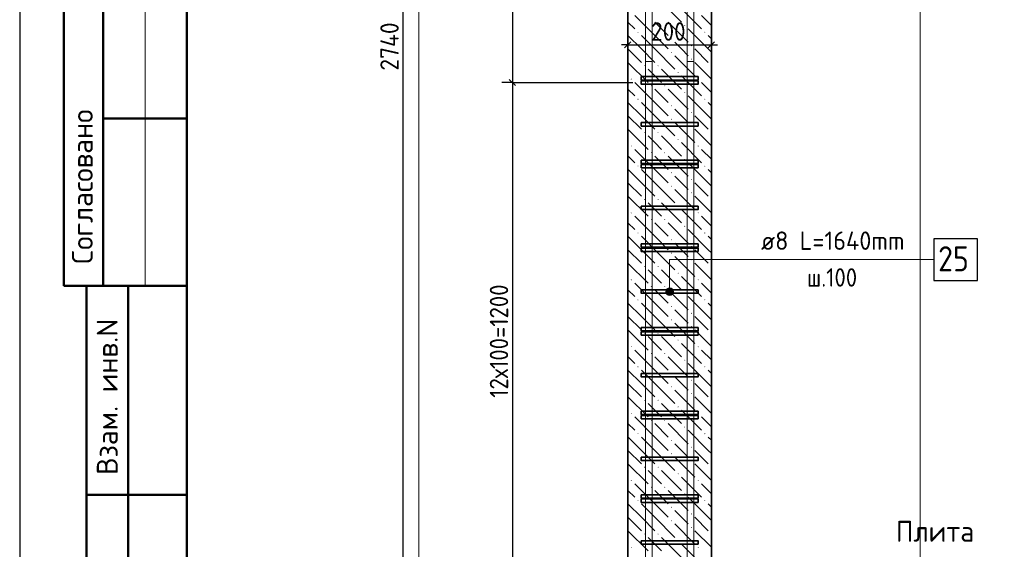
# Model space of a CAD drawing. Header units: millimetres. Extents: x 0 to 42000, y 0 to 29700.
# Tile 2 of 18: x 0 to 11784, y 5848 to 12181. Entities that reach past the tile are written whole.
import ezdxf

# ---------------------------------------------------------------- set-up
doc = ezdxf.new("R2010")
doc.units = ezdxf.units.MM
doc.linetypes.add('______2', pattern=[270, 200, -70])
for name, color, linetype, lineweight in [('S1 Продольная арматура', 7, 'Continuous', 35), ('Standard', 7, 'Continuous', 25), ('Выпуски арматуры Г-обр.', 52, 'Continuous', 25), ('ЖБ Пилон', 7, 'Continuous', 35), ('Затяжка', 52, 'Continuous', 25), ('Позиционная метка диаметр_ шаг', 7, 'Continuous', 13), ('Позиционная метка линия выноска', 7, 'Continuous', 13)]:
    doc.layers.add(name, color=color, linetype=linetype, lineweight=lineweight)
doc.layers.add('Хомут', color=7, linetype='Continuous', lineweight=25, true_color=0x6e3c1e)
doc.styles.add('ISOCPEUR', font='txt')

msp = doc.modelspace()

# ---------------------------------------------------------------- hatches: boundary and pattern name
at = {"layer": 'ЖБ Пилон', "linetype": 'Continuous', "lineweight": 18, "transparency": 33554687}
for points in [[(7393, 12031), (7400, 12037), (7406, 12031), (7400, 12024)], [(7953, 12111), (7960, 12117), (7966, 12111), (7960, 12104)], [(8193, 12031), (8200, 12037), (8206, 12031), (8200, 12024)], [(7793, 11951), (7800, 11957), (7806, 11951), (7800, 11944)], [(7793, 11791), (7800, 11797), (7806, 11791), (7800, 11784)], [(8033, 11871), (8040, 11877), (8046, 11871), (8040, 11864)], [(8033, 11711), (8040, 11717), (8046, 11711), (8040, 11704)], [(7473, 11631), (7480, 11637), (7486, 11631), (7480, 11624)], [(7633, 11631), (7640, 11637), (7646, 11631), (7640, 11624)], [(7873, 11551), (7880, 11557), (7886, 11551), (7880, 11544)], [(8273, 11631), (8278, 11635), (8278, 11626)], [(7313, 11471), (7320, 11477), (7326, 11471), (7320, 11464)], [(8113, 11471), (8120, 11477), (8126, 11471), (8120, 11464)], [(7553, 11391), (7560, 11397), (7566, 11391), (7560, 11384)], [(7713, 11391), (7720, 11397), (7726, 11391), (7720, 11384)], [(7953, 11311), (7960, 11317), (7966, 11311), (7960, 11304)], [(7393, 11231), (7400, 11237), (7406, 11231), (7400, 11224)], [(8193, 11231), (8200, 11237), (8206, 11231), (8200, 11224)], [(7793, 11151), (7800, 11157), (7806, 11151), (7800, 11144)], [(8033, 11071), (8040, 11077), (8046, 11071), (8040, 11064)], [(7793, 10991), (7800, 10997), (7806, 10991), (7800, 10984)], [(8033, 10911), (8040, 10917), (8046, 10911), (8040, 10904)], [(7473, 10831), (7480, 10837), (7486, 10831), (7480, 10824)], [(7633, 10831), (7640, 10837), (7646, 10831), (7640, 10824)], [(7873, 10751), (7880, 10757), (7886, 10751), (7880, 10744)], [(8273, 10831), (8278, 10835), (8278, 10826)], [(7313, 10671), (7320, 10677), (7326, 10671), (7320, 10664)], [(8113, 10671), (8120, 10677), (8126, 10671), (8120, 10664)], [(7553, 10591), (7560, 10597), (7566, 10591), (7560, 10584)], [(7713, 10591), (7720, 10597), (7726, 10591), (7720, 10584)], [(7953, 10511), (7960, 10517), (7966, 10511), (7960, 10504)], [(7393, 10431), (7400, 10437), (7406, 10431), (7400, 10424)], [(8193, 10431), (8200, 10437), (8206, 10431), (8200, 10424)], [(7793, 10351), (7800, 10357), (7806, 10351), (7800, 10344)], [(8033, 10271), (8040, 10277), (8046, 10271), (8040, 10264)], [(7793, 10191), (7800, 10197), (7806, 10191), (7800, 10184)], [(7473, 10031), (7480, 10037), (7486, 10031), (7480, 10024)], [(7633, 10031), (7640, 10037), (7646, 10031), (7640, 10024)], [(8033, 10111), (8040, 10117), (8046, 10111), (8040, 10104)], [(8273, 10031), (8278, 10035), (8278, 10026)], [(7873, 9951), (7880, 9957), (7886, 9951), (7880, 9944)], [(7313, 9871), (7320, 9877), (7326, 9871), (7320, 9864)], [(7553, 9791), (7560, 9797), (7566, 9791), (7560, 9784)], [(7713, 9791), (7720, 9797), (7726, 9791), (7720, 9784)], [(8113, 9871), (8120, 9877), (8126, 9871), (8120, 9864)], [(7953, 9711), (7960, 9717), (7966, 9711), (7960, 9704)], [(7393, 9631), (7400, 9637), (7406, 9631), (7400, 9624)], [(7793, 9551), (7800, 9557), (7806, 9551), (7800, 9544)], [(8193, 9631), (8200, 9637), (8206, 9631), (8200, 9624)], [(8033, 9471), (8040, 9477), (8046, 9471), (8040, 9464)], [(7793, 9391), (7800, 9397), (7806, 9391), (7800, 9384)], [(8033, 9311), (8040, 9317), (8046, 9311), (8040, 9304)], [(7473, 9231), (7480, 9237), (7486, 9231), (7480, 9224)], [(7633, 9231), (7640, 9237), (7646, 9231), (7640, 9224)], [(8273, 9231), (8278, 9235), (8278, 9226)], [(7313, 9071), (7320, 9077), (7326, 9071), (7320, 9064)], [(7873, 9151), (7880, 9157), (7886, 9151), (7880, 9144)], [(8113, 9071), (8120, 9077), (8126, 9071), (8120, 9064)], [(7553, 8991), (7560, 8997), (7566, 8991), (7560, 8984)], [(7713, 8991), (7720, 8997), (7726, 8991), (7720, 8984)], [(7953, 8911), (7960, 8917), (7966, 8911), (7960, 8904)], [(7393, 8831), (7400, 8837), (7406, 8831), (7400, 8824)], [(7793, 8751), (7800, 8757), (7806, 8751), (7800, 8744)], [(8193, 8831), (8200, 8837), (8206, 8831), (8200, 8824)], [(8033, 8671), (8040, 8677), (8046, 8671), (8040, 8664)], [(7793, 8591), (7800, 8597), (7806, 8591), (7800, 8584)], [(8033, 8511), (8040, 8517), (8046, 8511), (8040, 8504)], [(7473, 8431), (7480, 8437), (7486, 8431), (7480, 8424)], [(7633, 8431), (7640, 8437), (7646, 8431), (7640, 8424)], [(8273, 8431), (8278, 8435), (8278, 8426)], [(7313, 8271), (7320, 8277), (7326, 8271), (7320, 8264)], [(7873, 8351), (7880, 8357), (7886, 8351), (7880, 8344)], [(8113, 8271), (8120, 8277), (8126, 8271), (8120, 8264)], [(7553, 8191), (7560, 8197), (7566, 8191), (7560, 8184)], [(7713, 8191), (7720, 8197), (7726, 8191), (7720, 8184)], [(7393, 8031), (7400, 8037), (7406, 8031), (7400, 8024)], [(7953, 8111), (7960, 8117), (7966, 8111), (7960, 8104)], [(8193, 8031), (8200, 8037), (8206, 8031), (8200, 8024)], [(7793, 7951), (7800, 7957), (7806, 7951), (7800, 7944)], [(7793, 7791), (7800, 7797), (7806, 7791), (7800, 7784)], [(8033, 7871), (8040, 7877), (8046, 7871), (8040, 7864)], [(8033, 7711), (8040, 7717), (8046, 7711), (8040, 7704)], [(7473, 7631), (7480, 7637), (7486, 7631), (7480, 7624)], [(7633, 7631), (7640, 7637), (7646, 7631), (7640, 7624)], [(7873, 7551), (7880, 7557), (7886, 7551), (7880, 7544)], [(8273, 7631), (8278, 7635), (8278, 7626)], [(7313, 7471), (7320, 7477), (7326, 7471), (7320, 7464)], [(8113, 7471), (8120, 7477), (8126, 7471), (8120, 7464)], [(7553, 7391), (7560, 7397), (7566, 7391), (7560, 7384)], [(7713, 7391), (7720, 7397), (7726, 7391), (7720, 7384)], [(7953, 7311), (7960, 7317), (7966, 7311), (7960, 7304)], [(7393, 7231), (7400, 7237), (7406, 7231), (7400, 7224)], [(8193, 7231), (8200, 7237), (8206, 7231), (8200, 7224)], [(7793, 7151), (7800, 7157), (7806, 7151), (7800, 7144)], [(8033, 7071), (8040, 7077), (8046, 7071), (8040, 7064)], [(7793, 6991), (7800, 6997), (7806, 6991), (7800, 6984)], [(7473, 6831), (7480, 6837), (7486, 6831), (7480, 6824)], [(7633, 6831), (7640, 6837), (7646, 6831), (7640, 6824)], [(8033, 6911), (8040, 6917), (8046, 6911), (8040, 6904)], [(8273, 6831), (8278, 6835), (8278, 6826)], [(7873, 6751), (7880, 6757), (7886, 6751), (7880, 6744)], [(7313, 6671), (7320, 6677), (7326, 6671), (7320, 6664)], [(8113, 6671), (8120, 6677), (8126, 6671), (8120, 6664)], [(7553, 6591), (7560, 6597), (7566, 6591), (7560, 6584)], [(7713, 6591), (7720, 6597), (7726, 6591), (7720, 6584)], [(7953, 6511), (7960, 6517), (7966, 6511), (7960, 6504)], [(7393, 6431), (7400, 6437), (7406, 6431), (7400, 6424)], [(8193, 6431), (8200, 6437), (8206, 6431), (8200, 6424)], [(7793, 6351), (7800, 6357), (7806, 6351), (7800, 6344)], [(8033, 6271), (8040, 6277), (8046, 6271), (8040, 6264)], [(7793, 6191), (7800, 6197), (7806, 6191), (7800, 6184)], [(7473, 6031), (7480, 6037), (7486, 6031), (7480, 6024)], [(7633, 6031), (7640, 6037), (7646, 6031), (7640, 6024)], [(8033, 6111), (8040, 6117), (8046, 6111), (8040, 6104)], [(8273, 6031), (8278, 6035), (8278, 6026)], [(7873, 5951), (7880, 5957), (7886, 5951), (7880, 5944)], [(7313, 5871), (7320, 5877), (7326, 5871), (7320, 5864)], [(8113, 5871), (8120, 5877), (8126, 5871), (8120, 5864)]]:
    msp.add_hatch(color=7, dxfattribs=at).paths.add_polyline_path(points, flags=16)
at = {"layer": 'Позиционная метка линия выноска', "linetype": 'Continuous', "lineweight": 13, "transparency": 33554687}
for points in [[(7800, 8969), (7755, 8969), (7739, 8953)], [(7800, 8969), (7739, 8953), (7817, 8953)], [(7755, 8969), (7800, 8969), (7778, 8975)], [(7817, 8953), (7739, 8953), (7733, 8930)], [(7817, 8953), (7733, 8930), (7823, 8930)], [(7823, 8930), (7733, 8930), (7739, 8908)], [(7823, 8930), (7739, 8908), (7817, 8908)], [(7817, 8908), (7739, 8908), (7755, 8891)], [(7817, 8908), (7755, 8891), (7800, 8891)], [(7800, 8891), (7755, 8891), (7778, 8885)]]:
    msp.add_hatch(color=7, dxfattribs=at).paths.add_polyline_path(points)

# ---------------------------------------------------------------- linework, layer by layer
at = {"layer": 'S1 Продольная арматура', "color": 7, "linetype": 'Continuous', "lineweight": 18, "transparency": 33554687}
for points in [[(7488, 5030), (7488, 18734), (7568, 19734), (7568, 26380), (7648, 26380), (7648, 19731), (7568, 18730), (7568, 5030), (7488, 5030)], [(7488, 5030), (7488, 18734), (7568, 19734), (7568, 26380), (7648, 26380), (7648, 19731), (7568, 18730), (7568, 5030), (7488, 5030)], [(7488, 5030), (7488, 18734), (7568, 19734), (7568, 26380), (7648, 26380), (7648, 19731), (7568, 18730), (7568, 5030), (7488, 5030)], [(7488, 5030), (7488, 18734), (7568, 19734), (7568, 26380), (7648, 26380), (7648, 19731), (7568, 18730), (7568, 5030), (7488, 5030)], [(7488, 5030), (7488, 18734), (7568, 19734), (7568, 26380), (7648, 26380), (7648, 19731), (7568, 18730), (7568, 5030), (7488, 5030)], [(7488, 5030), (7488, 18734), (7568, 19734), (7568, 26380), (7648, 26380), (7648, 19731), (7568, 18730), (7568, 5030), (7488, 5030)], [(7988, 5030), (7988, 18730), (7908, 19731), (7908, 26380), (7988, 26380), (7988, 19734), (8068, 18734), (8068, 5030), (7988, 5030)], [(7988, 5030), (7988, 18730), (7908, 19731), (7908, 26380), (7988, 26380), (7988, 19734), (8068, 18734), (8068, 5030), (7988, 5030)], [(7988, 5030), (7988, 18730), (7908, 19731), (7908, 26380), (7988, 26380), (7988, 19734), (8068, 18734), (8068, 5030), (7988, 5030)], [(7988, 5030), (7988, 18730), (7908, 19731), (7908, 26380), (7988, 26380), (7988, 19734), (8068, 18734), (8068, 5030), (7988, 5030)], [(7988, 5030), (7988, 18730), (7908, 19731), (7908, 26380), (7988, 26380), (7988, 19734), (8068, 18734), (8068, 5030), (7988, 5030)], [(7988, 5030), (7988, 18730), (7908, 19731), (7908, 26380), (7988, 26380), (7988, 19734), (8068, 18734), (8068, 5030), (7988, 5030)]]:
    msp.add_lwpolyline(points, dxfattribs=at)
at = {"layer": 'Standard', "color": 7, "linetype": 'Continuous', "lineweight": 25, "transparency": 33554687}
for p, q in [((2000, 29200), (2000, 1058)), ((7240, 11843), (7315, 11918)), ((8240, 11843), (8315, 11918)), ((5859, 11468), (5934, 11393))]:
    msp.add_line(p, q, dxfattribs=at)
at = {"layer": 'Standard', "color": 7, "linetype": 'Continuous', "lineweight": -3, "transparency": 33554687}
for p, q in [((4586, 18730), (4586, 5030)), ((5896, 18430), (5896, 11430)), ((7278, 11880), (7278, 12005)), ((8278, 11880), (8278, 12005)), ((7278, 11880), (7203, 11880)), ((7278, 11880), (7278, 11755)), ((7278, 11880), (7278, 11880)), ((7278, 11880), (8278, 11880)), ((8278, 11880), (8278, 11755)), ((8278, 11880), (8278, 11880)), ((8278, 11880), (8353, 11880)), ((5896, 11430), (5771, 11430)), ((5896, 11430), (6021, 11430)), ((5896, 11430), (7338, 11430)), ((5896, 11430), (5896, 5430))]:
    msp.add_line(p, q, dxfattribs=at)
at = {"layer": 'Standard', "color": 7, "linetype": 'Continuous', "lineweight": 50, "transparency": 33554687}
for p, q in [((527, 15500), (527, 9000)), ((527, 15500), (527, 9000)), ((1000, 15500), (1000, 9000)), ((2000, 11000), (1000, 11000)), ((0, 9000), (6, 9000)), ((527, 9000), (2000, 9000)), ((800, 500), (800, 9000)), ((800, 500), (800, 9000)), ((1300, 500), (1300, 9000)), ((800, 6500), (2000, 6500))]:
    msp.add_line(p, q, dxfattribs=at)
at = {"layer": 'Standard', "color": 7, "linetype": 'Continuous', "lineweight": 13, "transparency": 33554687}
msp.add_line((1500, 15500), (1500, 9000), dxfattribs=at)
at = {"layer": 'Standard', "color": 7, "linetype": 'Continuous', "lineweight": 25, "transparency": 33554687}
msp.add_lwpolyline([(0, 0), (42000, 0), (42000, 29700), (0, 29700), (0, 0)], close=True, dxfattribs=at)
at = {"layer": 'Standard', "color": 7, "linetype": 'Continuous', "lineweight": 50, "transparency": 33554687}
msp.add_lwpolyline([(2000, 29200), (41500, 29200), (41500, 500), (2000, 500), (2000, 29200)], close=True, dxfattribs=at)
at = {"layer": 'Standard', "color": 7, "linetype": 'Continuous', "lineweight": 13, "transparency": 33554687}
msp.add_lwpolyline([(23000, 29200), (2000, 29200), (2000, 500), (23000, 500), (23000, 29200)], dxfattribs=at)
at = {"layer": 'Standard', "color": 254, "linetype": 'Continuous', "lineweight": 13, "true_color": 0xc4c4ff, "transparency": 33554687}
msp.add_lwpolyline([(4778, 1530), (10778, 1530), (10778, 27230), (4778, 27230), (4778, 1530)], dxfattribs=at)
at = {"layer": 'Выпуски арматуры Г-обр.', "color": 7, "linetype": '______2', "lineweight": 13, "transparency": 33554687}
for points in [[(7568, 11680), (7568, 3725), (7561, 3674), (7544, 3622), (7517, 3574), (7484, 3534), (7444, 3501), (7396, 3474), (7344, 3457), (7293, 3450), (5518, 3450), (5518, 3530), (7288, 3530), (7325, 3535), (7364, 3548), (7398, 3567), (7427, 3591), (7451, 3620), (7470, 3654), (7483, 3693), (7488, 3730), (7488, 11680), (7568, 11680)], [(7568, 11680), (7568, 3725), (7561, 3674), (7544, 3622), (7517, 3574), (7484, 3534), (7444, 3501), (7396, 3474), (7344, 3457), (7293, 3450), (5518, 3450), (5518, 3530), (7288, 3530), (7325, 3535), (7364, 3548), (7398, 3567), (7427, 3591), (7451, 3620), (7470, 3654), (7483, 3693), (7488, 3730), (7488, 11680), (7568, 11680)], [(7568, 11680), (7568, 3725), (7561, 3674), (7544, 3622), (7517, 3574), (7484, 3534), (7444, 3501), (7396, 3474), (7344, 3457), (7293, 3450), (5518, 3450), (5518, 3530), (7288, 3530), (7325, 3535), (7364, 3548), (7398, 3567), (7427, 3591), (7451, 3620), (7470, 3654), (7483, 3693), (7488, 3730), (7488, 11680), (7568, 11680)], [(7568, 11680), (7568, 3725), (7561, 3674), (7544, 3622), (7517, 3574), (7484, 3534), (7444, 3501), (7396, 3474), (7344, 3457), (7293, 3450), (5518, 3450), (5518, 3530), (7288, 3530), (7325, 3535), (7364, 3548), (7398, 3567), (7427, 3591), (7451, 3620), (7470, 3654), (7483, 3693), (7488, 3730), (7488, 11680), (7568, 11680)], [(7568, 11680), (7568, 3725), (7561, 3674), (7544, 3622), (7517, 3574), (7484, 3534), (7444, 3501), (7396, 3474), (7344, 3457), (7293, 3450), (5518, 3450), (5518, 3530), (7288, 3530), (7325, 3535), (7364, 3548), (7398, 3567), (7427, 3591), (7451, 3620), (7470, 3654), (7483, 3693), (7488, 3730), (7488, 11680), (7568, 11680)], [(7568, 11680), (7568, 3725), (7561, 3674), (7544, 3622), (7517, 3574), (7484, 3534), (7444, 3501), (7396, 3474), (7344, 3457), (7293, 3450), (5518, 3450), (5518, 3530), (7288, 3530), (7325, 3535), (7364, 3548), (7398, 3567), (7427, 3591), (7451, 3620), (7470, 3654), (7483, 3693), (7488, 3730), (7488, 11680), (7568, 11680)], [(8068, 11680), (8068, 3730), (8073, 3693), (8086, 3654), (8105, 3620), (8129, 3591), (8157, 3567), (8192, 3548), (8230, 3535), (8268, 3530), (10038, 3530), (10038, 3450), (8262, 3450), (8212, 3457), (8160, 3474), (8112, 3501), (8072, 3534), (8039, 3574), (8012, 3622), (7995, 3674), (7988, 3725), (7988, 11680), (8068, 11680)], [(8068, 11680), (8068, 3730), (8073, 3693), (8086, 3654), (8105, 3620), (8129, 3591), (8157, 3567), (8192, 3548), (8230, 3535), (8268, 3530), (10038, 3530), (10038, 3450), (8262, 3450), (8212, 3457), (8160, 3474), (8112, 3501), (8072, 3534), (8039, 3574), (8012, 3622), (7995, 3674), (7988, 3725), (7988, 11680), (8068, 11680)], [(8068, 11680), (8068, 3730), (8073, 3693), (8086, 3654), (8105, 3620), (8129, 3591), (8157, 3567), (8192, 3548), (8230, 3535), (8268, 3530), (10038, 3530), (10038, 3450), (8262, 3450), (8212, 3457), (8160, 3474), (8112, 3501), (8072, 3534), (8039, 3574), (8012, 3622), (7995, 3674), (7988, 3725), (7988, 11680), (8068, 11680)], [(8068, 11680), (8068, 3730), (8073, 3693), (8086, 3654), (8105, 3620), (8129, 3591), (8157, 3567), (8192, 3548), (8230, 3535), (8268, 3530), (10038, 3530), (10038, 3450), (8262, 3450), (8212, 3457), (8160, 3474), (8112, 3501), (8072, 3534), (8039, 3574), (8012, 3622), (7995, 3674), (7988, 3725), (7988, 11680), (8068, 11680)], [(8068, 11680), (8068, 3730), (8073, 3693), (8086, 3654), (8105, 3620), (8129, 3591), (8157, 3567), (8192, 3548), (8230, 3535), (8268, 3530), (10038, 3530), (10038, 3450), (8262, 3450), (8212, 3457), (8160, 3474), (8112, 3501), (8072, 3534), (8039, 3574), (8012, 3622), (7995, 3674), (7988, 3725), (7988, 11680), (8068, 11680)], [(8068, 11680), (8068, 3730), (8073, 3693), (8086, 3654), (8105, 3620), (8129, 3591), (8157, 3567), (8192, 3548), (8230, 3535), (8268, 3530), (10038, 3530), (10038, 3450), (8262, 3450), (8212, 3457), (8160, 3474), (8112, 3501), (8072, 3534), (8039, 3574), (8012, 3622), (7995, 3674), (7988, 3725), (7988, 11680), (8068, 11680)]]:
    msp.add_lwpolyline(points, dxfattribs=at)
at = {"layer": 'ЖБ Пилон', "color": 7, "linetype": 'Continuous', "lineweight": 35, "transparency": 33554687}
for p, q in [((7278, 18730), (7278, 5030)), ((8278, 5030), (8278, 18730))]:
    msp.add_line(p, q, dxfattribs=at)
at = {"layer": 'ЖБ Пилон', "color": 9, "linetype": 'Continuous', "lineweight": 18, "true_color": 0xc7c7c7, "transparency": 33554687}
for p, q in [((7680, 12391), (7920, 12151)), ((7920, 12311), (8160, 12071)), ((7278, 12152), (7360, 12071)), ((7600, 11991), (7360, 12231)), ((7600, 12151), (7760, 11991)), ((7760, 12151), (8000, 11911)), ((8278, 12112), (8160, 12231)), ((8240, 11831), (8000, 12071)), ((7440, 11831), (7278, 11992)), ((7440, 11991), (7600, 11831)), ((7600, 11991), (7760, 11831)), ((7920, 11831), (7840, 11911)), ((8240, 11991), (8278, 11952)), ((7280, 11831), (7440, 11671)), ((7440, 11831), (7600, 11671)), ((7600, 11831), (7840, 11591)), ((8000, 11751), (7920, 11831)), ((8080, 11831), (8240, 11671)), ((8240, 11831), (8278, 11792)), ((7280, 11671), (7520, 11431)), ((7840, 11751), (8080, 11511)), ((8080, 11671), (8278, 11472)), ((7600, 11511), (7520, 11591)), ((7680, 11591), (7920, 11351)), ((7278, 11512), (7280, 11511)), ((7600, 11191), (7360, 11431)), ((7680, 11431), (7600, 11511)), ((7920, 11511), (8160, 11271)), ((8278, 11312), (8160, 11431)), ((7278, 11352), (7360, 11271)), ((7600, 11351), (7760, 11191)), ((7760, 11351), (8000, 11111)), ((8240, 11031), (8000, 11271)), ((7440, 11031), (7278, 11192)), ((7440, 11191), (7600, 11031)), ((7600, 11191), (7760, 11031)), ((7920, 11031), (7840, 11111)), ((8240, 11191), (8278, 11152)), ((7280, 11031), (7440, 10871)), ((7440, 11031), (7600, 10871)), ((7600, 11031), (7840, 10791)), ((8000, 10951), (7920, 11031)), ((8080, 11031), (8240, 10871)), ((8240, 11031), (8278, 10992)), ((7280, 10871), (7520, 10631)), ((7840, 10951), (8080, 10711)), ((8080, 10871), (8278, 10672)), ((7600, 10711), (7520, 10791)), ((7680, 10791), (7920, 10551)), ((7278, 10712), (7280, 10711)), ((7600, 10391), (7360, 10631)), ((7680, 10631), (7600, 10711)), ((7920, 10711), (8160, 10471)), ((8278, 10512), (8160, 10631)), ((7278, 10552), (7360, 10471)), ((7600, 10551), (7760, 10391)), ((7760, 10551), (8000, 10311)), ((7440, 10231), (7278, 10392)), ((7440, 10391), (7600, 10231)), ((7600, 10391), (7760, 10231)), ((8240, 10231), (8000, 10471)), ((8240, 10391), (8278, 10352)), ((7920, 10231), (7840, 10311)), ((7280, 10231), (7440, 10071)), ((7440, 10231), (7600, 10071)), ((7600, 10231), (7840, 9991)), ((7840, 10151), (8080, 9911)), ((8000, 10151), (7920, 10231)), ((8080, 10231), (8240, 10071)), ((8240, 10231), (8278, 10192)), ((7280, 10071), (7520, 9831)), ((8080, 10071), (8278, 9872)), ((7278, 9912), (7280, 9911)), ((7600, 9911), (7520, 9991)), ((7680, 9831), (7600, 9911)), ((7680, 9991), (7920, 9751)), ((7920, 9911), (8160, 9671)), ((7600, 9591), (7360, 9831)), ((8278, 9712), (8160, 9831)), ((7278, 9752), (7360, 9671)), ((7600, 9751), (7760, 9591)), ((7760, 9751), (8000, 9511)), ((8240, 9431), (8000, 9671)), ((7440, 9431), (7278, 9592)), ((7440, 9591), (7600, 9431)), ((7600, 9591), (7760, 9431)), ((8240, 9591), (8278, 9552)), ((7280, 9431), (7440, 9271)), ((7440, 9431), (7600, 9271)), ((7600, 9431), (7840, 9191)), ((7920, 9431), (7840, 9511)), ((8000, 9351), (7920, 9431)), ((8080, 9431), (8240, 9271)), ((8240, 9431), (8278, 9392)), ((7840, 9351), (8080, 9111)), ((7280, 9271), (7520, 9031)), ((8080, 9271), (8278, 9072)), ((7278, 9112), (7280, 9111)), ((7600, 9111), (7520, 9191)), ((7680, 9031), (7600, 9111)), ((7680, 9191), (7920, 8951)), ((7920, 9111), (8160, 8871)), ((7600, 8791), (7360, 9031)), ((8278, 8912), (8160, 9031)), ((7278, 8952), (7360, 8871)), ((7600, 8951), (7760, 8791)), ((7760, 8951), (8000, 8711)), ((8240, 8631), (8000, 8871)), ((7440, 8631), (7278, 8792)), ((7440, 8791), (7600, 8631)), ((7600, 8791), (7760, 8631)), ((8240, 8791), (8278, 8752)), ((7280, 8631), (7440, 8471)), ((7440, 8631), (7600, 8471)), ((7600, 8631), (7840, 8391)), ((7920, 8631), (7840, 8711)), ((8000, 8551), (7920, 8631)), ((8080, 8631), (8240, 8471)), ((8240, 8631), (8278, 8592)), ((7840, 8551), (8080, 8311)), ((7280, 8471), (7520, 8231)), ((7600, 8311), (7520, 8391)), ((7680, 8391), (7920, 8151)), ((8080, 8471), (8278, 8272)), ((7278, 8312), (7280, 8311)), ((7680, 8231), (7600, 8311)), ((7920, 8311), (8160, 8071)), ((7278, 8152), (7360, 8071)), ((7600, 7991), (7360, 8231)), ((7600, 8151), (7760, 7991)), ((7760, 8151), (8000, 7911)), ((8278, 8112), (8160, 8231)), ((8240, 7831), (8000, 8071)), ((7440, 7831), (7278, 7992)), ((7440, 7991), (7600, 7831)), ((7600, 7991), (7760, 7831)), ((7920, 7831), (7840, 7911)), ((8240, 7991), (8278, 7952)), ((7280, 7831), (7440, 7671)), ((7440, 7831), (7600, 7671)), ((7600, 7831), (7840, 7591)), ((8000, 7751), (7920, 7831)), ((8080, 7831), (8240, 7671)), ((8240, 7831), (8278, 7792)), ((7280, 7671), (7520, 7431)), ((7840, 7751), (8080, 7511)), ((8080, 7671), (8278, 7472)), ((7600, 7511), (7520, 7591)), ((7680, 7591), (7920, 7351)), ((7278, 7512), (7280, 7511)), ((7600, 7191), (7360, 7431)), ((7680, 7431), (7600, 7511)), ((7920, 7511), (8160, 7271)), ((8278, 7312), (8160, 7431)), ((7278, 7352), (7360, 7271)), ((7600, 7351), (7760, 7191)), ((7760, 7351), (8000, 7111)), ((7440, 7031), (7278, 7192)), ((7440, 7191), (7600, 7031)), ((7600, 7191), (7760, 7031)), ((8240, 7031), (8000, 7271)), ((8240, 7191), (8278, 7152)), ((7920, 7031), (7840, 7111)), ((7280, 7031), (7440, 6871)), ((7440, 7031), (7600, 6871)), ((7600, 7031), (7840, 6791)), ((8000, 6951), (7920, 7031)), ((8080, 7031), (8240, 6871)), ((8240, 7031), (8278, 6992)), ((7280, 6871), (7520, 6631)), ((7840, 6951), (8080, 6711)), ((8080, 6871), (8278, 6672)), ((7600, 6711), (7520, 6791)), ((7680, 6791), (7920, 6551)), ((7278, 6712), (7280, 6711)), ((7600, 6391), (7360, 6631)), ((7680, 6631), (7600, 6711)), ((7920, 6711), (8160, 6471)), ((8278, 6512), (8160, 6631)), ((7278, 6552), (7360, 6471)), ((7600, 6551), (7760, 6391)), ((7760, 6551), (8000, 6311)), ((7440, 6231), (7278, 6392)), ((7440, 6391), (7600, 6231)), ((7600, 6391), (7760, 6231)), ((8240, 6231), (8000, 6471)), ((8240, 6391), (8278, 6352)), ((7920, 6231), (7840, 6311)), ((7280, 6231), (7440, 6071)), ((7440, 6231), (7600, 6071)), ((7600, 6231), (7840, 5991)), ((7840, 6151), (8080, 5911)), ((8000, 6151), (7920, 6231)), ((8080, 6231), (8240, 6071)), ((8240, 6231), (8278, 6192)), ((7280, 6071), (7520, 5831)), ((8080, 6071), (8278, 5872)), ((7278, 5912), (7280, 5911)), ((7600, 5911), (7520, 5991)), ((7680, 5831), (7600, 5911)), ((7680, 5991), (7920, 5751)), ((7920, 5911), (8160, 5671))]:
    msp.add_line(p, q, dxfattribs=at)
at = {"layer": 'Затяжка', "color": 7, "linetype": 'Continuous', "lineweight": 35, "transparency": 33554687}
for points in [[(7438, 11500), (8118, 11500), (8118, 11460), (7438, 11460), (7438, 11500)], [(7438, 11500), (8118, 11500), (8118, 11460), (7438, 11460), (7438, 11500)], [(7438, 10500), (8118, 10500), (8118, 10460), (7438, 10460), (7438, 10500)], [(7438, 10500), (8118, 10500), (8118, 10460), (7438, 10460), (7438, 10500)], [(7438, 9500), (8118, 9500), (8118, 9460), (7438, 9460), (7438, 9500)], [(7438, 9500), (8118, 9500), (8118, 9460), (7438, 9460), (7438, 9500)], [(7438, 8500), (8118, 8500), (8118, 8460), (7438, 8460), (7438, 8500)], [(7438, 8500), (8118, 8500), (8118, 8460), (7438, 8460), (7438, 8500)], [(7438, 7500), (8118, 7500), (8118, 7460), (7438, 7460), (7438, 7500)], [(7438, 7500), (8118, 7500), (8118, 7460), (7438, 7460), (7438, 7500)], [(7438, 6500), (8118, 6500), (8118, 6460), (7438, 6460), (7438, 6500)], [(7438, 6500), (8118, 6500), (8118, 6460), (7438, 6460), (7438, 6500)]]:
    msp.add_lwpolyline(points, dxfattribs=at)
at = {"layer": 'Позиционная метка линия выноска', "color": 7, "linetype": 'Continuous', "lineweight": 13, "transparency": 33554687}
for p, q in [((7778, 8975), (7778, 8975)), ((7733, 8930), (7733, 8930)), ((7778, 8885), (7778, 8885)), ((7823, 8930), (7823, 8930))]:
    msp.add_line(p, q, dxfattribs=at)
msp.add_lwpolyline([(10941, 9312), (7778, 9312), (7778, 8930)], dxfattribs=at)
msp.add_circle((7778, 8930), 45, dxfattribs=at)
at = {"layer": 'Хомут', "color": 7, "linetype": 'Continuous', "lineweight": 35, "transparency": 33554687}
for points in [[(7438, 11450), (8118, 11450), (8118, 11410), (7438, 11410), (7438, 11450)], [(7438, 11450), (8118, 11450), (8118, 11410), (7438, 11410), (7438, 11450)], [(7438, 10950), (8118, 10950), (8118, 10910), (7438, 10910), (7438, 10950)], [(7438, 10950), (8118, 10950), (8118, 10910), (7438, 10910), (7438, 10950)], [(7438, 10450), (8118, 10450), (8118, 10410), (7438, 10410), (7438, 10450)], [(7438, 10450), (8118, 10450), (8118, 10410), (7438, 10410), (7438, 10450)], [(7438, 9950), (8118, 9950), (8118, 9910), (7438, 9910), (7438, 9950)], [(7438, 9950), (8118, 9950), (8118, 9910), (7438, 9910), (7438, 9950)], [(7438, 9450), (8118, 9450), (8118, 9410), (7438, 9410), (7438, 9450)], [(7438, 9450), (8118, 9450), (8118, 9410), (7438, 9410), (7438, 9450)], [(7438, 8950), (8118, 8950), (8118, 8910), (7438, 8910), (7438, 8950)], [(7438, 8950), (8118, 8950), (8118, 8910), (7438, 8910), (7438, 8950)], [(7438, 8450), (8118, 8450), (8118, 8410), (7438, 8410), (7438, 8450)], [(7438, 8450), (8118, 8450), (8118, 8410), (7438, 8410), (7438, 8450)], [(7438, 7950), (8118, 7950), (8118, 7910), (7438, 7910), (7438, 7950)], [(7438, 7950), (8118, 7950), (8118, 7910), (7438, 7910), (7438, 7950)], [(7438, 7450), (8118, 7450), (8118, 7410), (7438, 7410), (7438, 7450)], [(7438, 7450), (8118, 7450), (8118, 7410), (7438, 7410), (7438, 7450)], [(7438, 6950), (8118, 6950), (8118, 6910), (7438, 6910), (7438, 6950)], [(7438, 6950), (8118, 6950), (8118, 6910), (7438, 6910), (7438, 6950)], [(7438, 6450), (8118, 6450), (8118, 6410), (7438, 6410), (7438, 6450)], [(7438, 6450), (8118, 6450), (8118, 6410), (7438, 6410), (7438, 6450)], [(7438, 5950), (8118, 5950), (8118, 5910), (7438, 5910), (7438, 5950)], [(7438, 5950), (8118, 5950), (8118, 5910), (7438, 5910), (7438, 5950)]]:
    msp.add_lwpolyline(points, dxfattribs=at)
at = {"layer": 'Хомут', "color": 7, "linetype": 'Continuous', "lineweight": 25, "transparency": 33554687}
msp.add_lwpolyline([(10941, 9062), (11461, 9062), (11461, 9562), (10941, 9562), (10941, 9062)], dxfattribs=at)

# ---------------------------------------------------------------- texts
at = {"layer": 'Standard', "color": 7, "linetype": 'Continuous', "lineweight": 25, "transparency": 33554687, "char_height": 220, "attachment_point": 7, "rotation": 90, "style": 'ISOCPEUR'}
for s, insert, width in [('\\W0.93;2740', (4536, 11572), 740.38), ('\\W0.90;12х100=1200', (5846, 7660), 1659.82)]:
    msp.add_mtext(s, dxfattribs=dict(at, insert=insert, width=width))
at = {"layer": 'Standard', "color": 7, "linetype": 'Continuous', "lineweight": 25, "transparency": 33554687, "insert": (7558, 11930), "char_height": 220, "width": 561.99, "attachment_point": 7, "style": 'ISOCPEUR'}
msp.add_mtext('\\W0.91;200', dxfattribs=at)
at = {"layer": 'Standard', "color": 7, "linetype": 'Continuous', "lineweight": 50, "transparency": 33554687, "char_height": 250, "attachment_point": 7, "rotation": 90, "style": 'ISOCPEUR'}
for s, insert, width in [('\\A1;{\\fISOCPEUR|i0|b0;\\H250.000000;\\W1.000000;\\C7;Согласовано}\\P', (875, 9261), 2071.88), ('\\A1;{\\fISOCPEUR|i0|b0;\\H250.000000;\\W1.000000;\\C7;Взам. инв.N}\\P', (1173, 6736), 1909.1)]:
    msp.add_mtext(s, dxfattribs=dict(at, insert=insert, width=width))
at = {"layer": 'Позиционная метка диаметр_ шаг', "color": 7, "linetype": 'Continuous', "lineweight": 25, "transparency": 33554687, "insert": (10486, 5938), "char_height": 250, "width": 1093.33, "attachment_point": 7, "style": 'ISOCPEUR'}
msp.add_mtext('\\W0.95;Плита', dxfattribs=at)
at = {"layer": 'Хомут', "color": 7, "linetype": 'Continuous', "lineweight": 13, "transparency": 33554687, "attachment_point": 7, "style": 'ISOCPEUR'}
for s, insert, char_height, width in [('\\W0.96;ø8 L=1640mm ', (8872, 9429), 220, 2018.38), ('\\W0.87;25', (10991, 9172), 300, 550.81), ('\\W0.90;ш.100 ', (9422, 8989), 220, 912.91)]:
    msp.add_mtext(s, dxfattribs=dict(at, insert=insert, char_height=char_height, width=width))

doc.saveas('drawing.dxf')
